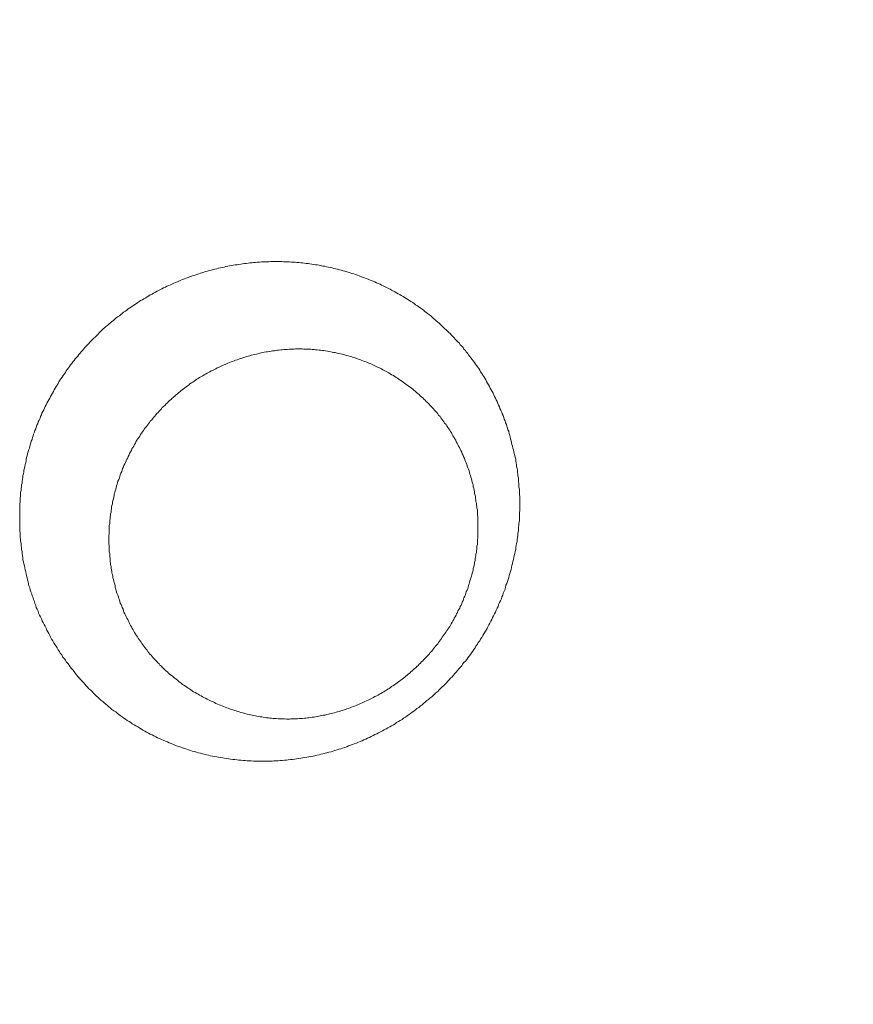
# Model space of a CAD drawing. Header units: millimetres. Extents: x -2274 to 12297, y -16157 to 26321.
# Tile 67 of 256: x -77.59 to -75.79, y -7058.55 to -7056.41. Entities that reach past the tile are written whole.
import ezdxf

# ---------------------------------------------------------------- set-up
doc = ezdxf.new("R2010")
doc.units = ezdxf.units.MM

msp = doc.modelspace()

# ---------------------------------------------------------------- linework, layer by layer
at = {"color": 253, "linetype": 'ByBlock', "lineweight": 13}
msp.add_lwpolyline([(-73.3644, -7058.5472, 0.01172), (-76.1478, -7051.9736)], format="xyb", dxfattribs=at)
at = {"color": 253, "lineweight": 13}
for points in [[(-76.5093, -7057.4544, 0), (-76.5093, -7057.4504, 0), (-76.5093, -7057.4463, 0), (-76.5103, -7057.4422, 0), (-76.5103, -7057.4382, 0), (-76.5103, -7057.4341, 0), (-76.5103, -7057.43, 0), (-76.5113, -7057.4259, 0), (-76.5113, -7057.4219, 0), (-76.5113, -7057.4178, 0), (-76.5123, -7057.4137, 0), (-76.5123, -7057.4097, 0), (-76.5123, -7057.4056, 0), (-76.5133, -7057.4015, 0), (-76.5133, -7057.3975, 0), (-76.5143, -7057.3934, 0), (-76.5143, -7057.3894, 0), (-76.5153, -7057.3853, 0), (-76.5163, -7057.3813, 0), (-76.5163, -7057.3772, 0), (-76.5173, -7057.3732, 0), (-76.5183, -7057.3692, 0), (-76.5183, -7057.3652, 0), (-76.5193, -7057.3611, 0), (-76.5203, -7057.3571, 0), (-76.5213, -7057.3531, 0), (-76.5223, -7057.3491, 0), (-76.5233, -7057.3451, 0), (-76.5243, -7057.3411, 0), (-76.5253, -7057.3371, 0), (-76.5263, -7057.3331, 0), (-76.5273, -7057.3292, 0), (-76.5283, -7057.3252, 0), (-76.5293, -7057.3213, 0), (-76.5303, -7057.3173, 0), (-76.5313, -7057.3134, 0), (-76.5323, -7057.3094, 0), (-76.5333, -7057.3055, 0), (-76.5353, -7057.3016, 0), (-76.5363, -7057.2977, 0), (-76.5373, -7057.2938, 0), (-76.5383, -7057.2899, 0), (-76.5403, -7057.286, 0), (-76.5413, -7057.2822, 0), (-76.5433, -7057.2783, 0), (-76.5443, -7057.2745, 0), (-76.5453, -7057.2706, 0), (-76.5473, -7057.2668, 0), (-76.5483, -7057.263, 0), (-76.5503, -7057.2592, 0), (-76.5523, -7057.2554, 0), (-76.5533, -7057.2517, 0), (-76.5553, -7057.2479, 0), (-76.5573, -7057.2442, 0), (-76.5583, -7057.2404, 0), (-76.5603, -7057.2367, 0), (-76.5623, -7057.233, 0), (-76.5643, -7057.2293, 0), (-76.5653, -7057.2256, 0), (-76.5673, -7057.222, 0), (-76.5693, -7057.2183, 0), (-76.5713, -7057.2147, 0), (-76.5733, -7057.2111, 0), (-76.5753, -7057.2075, 0), (-76.5773, -7057.2039, 0), (-76.5793, -7057.2003, 0), (-76.5813, -7057.1967, 0), (-76.5833, -7057.1932, 0), (-76.5853, -7057.1897, 0), (-76.5873, -7057.1862, 0), (-76.5893, -7057.1827, 0), (-76.5913, -7057.1792, 0), (-76.5943, -7057.1758, 0), (-76.5963, -7057.1723, 0), (-76.5983, -7057.1689, 0), (-76.6003, -7057.1655, 0), (-76.6033, -7057.1622, 0), (-76.6053, -7057.1588, 0), (-76.6073, -7057.1555, 0), (-76.6103, -7057.1522, 0), (-76.6123, -7057.1489, 0), (-76.6153, -7057.1456, 0), (-76.6173, -7057.1423, 0), (-76.6203, -7057.1391, 0), (-76.6223, -7057.1359, 0), (-76.6253, -7057.1327, 0), (-76.6273, -7057.1295, 0), (-76.6303, -7057.1263, 0), (-76.6323, -7057.1232, 0), (-76.6353, -7057.1201, 0), (-76.6383, -7057.117, 0), (-76.6403, -7057.1139, 0), (-76.6433, -7057.1109, 0), (-76.6463, -7057.1079, 0), (-76.6493, -7057.1048, 0), (-76.6513, -7057.1019, 0), (-76.6543, -7057.0989, 0), (-76.6573, -7057.096, 0), (-76.6603, -7057.093, 0), (-76.6633, -7057.0902, 0), (-76.6663, -7057.0873, 0), (-76.6693, -7057.0844, 0), (-76.6723, -7057.0816, 0), (-76.6753, -7057.0788, 0), (-76.6783, -7057.076, 0), (-76.6813, -7057.0733, 0), (-76.6843, -7057.0706, 0), (-76.6873, -7057.0678, 0), (-76.6903, -7057.0652, 0), (-76.6933, -7057.0625, 0), (-76.6963, -7057.0599, 0), (-76.6993, -7057.0573, 0), (-76.7023, -7057.0547, 0), (-76.7053, -7057.0521, 0), (-76.7093, -7057.0496, 0), (-76.7123, -7057.0471, 0), (-76.7153, -7057.0446, 0), (-76.7183, -7057.0421, 0), (-76.7213, -7057.0397, 0), (-76.7253, -7057.0373, 0), (-76.7283, -7057.0349, 0), (-76.7313, -7057.0326, 0), (-76.7353, -7057.0302, 0), (-76.7383, -7057.0279, 0), (-76.7413, -7057.0257, 0), (-76.7453, -7057.0234, 0), (-76.7483, -7057.0212, 0), (-76.7523, -7057.019, 0), (-76.7553, -7057.0168, 0), (-76.7593, -7057.0147, 0), (-76.7623, -7057.0126, 0), (-76.7663, -7057.0105, 0), (-76.7693, -7057.0084, 0), (-76.7733, -7057.0064, 0), (-76.7763, -7057.0044, 0), (-76.7803, -7057.0024, 0), (-76.7833, -7057.0005, 0), (-76.7873, -7056.9986, 0), (-76.7903, -7056.9967, 0), (-76.7943, -7056.9948, 0), (-76.7983, -7056.993, 0), (-76.8013, -7056.9912, 0), (-76.8053, -7056.9894, 0), (-76.8093, -7056.9876, 0), (-76.8123, -7056.9859, 0), (-76.8163, -7056.9842, 0), (-76.8203, -7056.9826, 0), (-76.8233, -7056.9809, 0), (-76.8273, -7056.9793, 0), (-76.8313, -7056.9777, 0), (-76.8353, -7056.9762, 0), (-76.8383, -7056.9747, 0), (-76.8423, -7056.9732, 0), (-76.8463, -7056.9717, 0), (-76.8503, -7056.9703, 0), (-76.8543, -7056.9689, 0), (-76.8573, -7056.9675, 0), (-76.8613, -7056.9662, 0), (-76.8653, -7056.9648, 0), (-76.8693, -7056.9636, 0), (-76.8733, -7056.9623, 0), (-76.8773, -7056.9611, 0), (-76.8813, -7056.9599, 0), (-76.8843, -7056.9587, 0), (-76.8883, -7056.9576, 0), (-76.8923, -7056.9565, 0), (-76.8963, -7056.9554, 0), (-76.9003, -7056.9543, 0), (-76.9043, -7056.9533, 0), (-76.9083, -7056.9523, 0), (-76.9123, -7056.9514, 0), (-76.9163, -7056.9504, 0), (-76.9203, -7056.9495, 0), (-76.9243, -7056.9487, 0), (-76.9283, -7056.9478, 0), (-76.9323, -7056.947, 0), (-76.9363, -7056.9463, 0), (-76.9403, -7056.9455, 0), (-76.9443, -7056.9448, 0), (-76.9483, -7056.9441, 0), (-76.9523, -7056.9434, 0), (-76.9563, -7056.9428, 0), (-76.9603, -7056.9422, 0), (-76.9643, -7056.9417, 0), (-76.9683, -7056.9411, 0), (-76.9723, -7056.9406, 0), (-76.9763, -7056.9401, 0), (-76.9803, -7056.9397, 0), (-76.9843, -7056.9393, 0), (-76.9883, -7056.9389, 0), (-76.9923, -7056.9385, 0), (-76.9963, -7056.9382, 0), (-77.0003, -7056.9379, 0), (-77.0043, -7056.9377, 0), (-77.0083, -7056.9374, 0), (-77.0123, -7056.9372, 0), (-77.0173, -7056.9371, 0), (-77.0213, -7056.9369, 0), (-77.0253, -7056.9368, 0), (-77.0293, -7056.9367, 0), (-77.0333, -7056.9367, 0), (-77.0373, -7056.9367, 0), (-77.0413, -7056.9367, 0), (-77.0453, -7056.9367, 0), (-77.0493, -7056.9368, 0), (-77.0533, -7056.9369, 0), (-77.0573, -7056.937, 0), (-77.0613, -7056.9372, 0), (-77.0653, -7056.9374, 0), (-77.0693, -7056.9376, 0), (-77.0733, -7056.9379, 0), (-77.0783, -7056.9382, 0), (-77.0823, -7056.9385, 0), (-77.0863, -7056.9389, 0), (-77.0903, -7056.9392, 0), (-77.0943, -7056.9396, 0), (-77.0983, -7056.9401, 0), (-77.1023, -7056.9406, 0), (-77.1063, -7056.9411, 0), (-77.1103, -7056.9416, 0), (-77.1143, -7056.9422, 0), (-77.1183, -7056.9428, 0), (-77.1223, -7056.9434, 0), (-77.1263, -7056.944, 0), (-77.1303, -7056.9447, 0), (-77.1343, -7056.9454, 0), (-77.1383, -7056.9462, 0), (-77.1423, -7056.9469, 0), (-77.1463, -7056.9477, 0), (-77.1503, -7056.9486, 0), (-77.1543, -7056.9494, 0), (-77.1583, -7056.9503, 0), (-77.1623, -7056.9513, 0), (-77.1663, -7056.9522, 0), (-77.1703, -7056.9532, 0), (-77.1743, -7056.9542, 0), (-77.1783, -7056.9552, 0), (-77.1823, -7056.9563, 0), (-77.1863, -7056.9574, 0), (-77.1903, -7056.9585, 0), (-77.1943, -7056.9596, 0), (-77.1983, -7056.9608, 0), (-77.2013, -7056.962, 0), (-77.2053, -7056.9633, 0), (-77.2093, -7056.9645, 0), (-77.2133, -7056.9658, 0), (-77.2173, -7056.9671, 0), (-77.2213, -7056.9685, 0), (-77.2253, -7056.9699, 0), (-77.2283, -7056.9713, 0), (-77.2323, -7056.9727, 0), (-77.2363, -7056.9741, 0), (-77.2403, -7056.9756, 0), (-77.2443, -7056.9771, 0), (-77.2473, -7056.9787, 0), (-77.2513, -7056.9803, 0), (-77.2553, -7056.9818, 0), (-77.2593, -7056.9835, 0), (-77.2623, -7056.9851, 0), (-77.2663, -7056.9868, 0), (-77.2703, -7056.9885, 0), (-77.2743, -7056.9902, 0), (-77.2773, -7056.992, 0), (-77.2813, -7056.9938, 0), (-77.2853, -7056.9956, 0), (-77.2883, -7056.9974, 0), (-77.2923, -7056.9993, 0), (-77.2953, -7057.0011, 0), (-77.2993, -7057.0031, 0), (-77.3033, -7057.005, 0), (-77.3063, -7057.007, 0), (-77.3103, -7057.009, 0), (-77.3133, -7057.011, 0), (-77.3173, -7057.013, 0), (-77.3203, -7057.0151, 0), (-77.3243, -7057.0172, 0), (-77.3273, -7057.0193, 0), (-77.3313, -7057.0214, 0), (-77.3343, -7057.0236, 0), (-77.3383, -7057.0258, 0), (-77.3413, -7057.028, 0), (-77.3443, -7057.0303, 0), (-77.3483, -7057.0325, 0), (-77.3513, -7057.0348, 0), (-77.3543, -7057.0371, 0), (-77.3583, -7057.0395, 0), (-77.3613, -7057.0418, 0), (-77.3643, -7057.0442, 0), (-77.3683, -7057.0466, 0), (-77.3713, -7057.0491, 0), (-77.3743, -7057.0515, 0), (-77.3773, -7057.054, 0), (-77.3813, -7057.0565, 0), (-77.3843, -7057.059, 0), (-77.3873, -7057.0616, 0), (-77.3903, -7057.0642, 0), (-77.3933, -7057.0668, 0), (-77.3963, -7057.0694, 0), (-77.3993, -7057.072, 0), (-77.4023, -7057.0747, 0), (-77.4063, -7057.0774, 0), (-77.4093, -7057.0801, 0), (-77.4123, -7057.0828, 0), (-77.4153, -7057.0855, 0), (-77.4183, -7057.0883, 0), (-77.4213, -7057.0911, 0), (-77.4233, -7057.0939, 0), (-77.4263, -7057.0967, 0), (-77.4293, -7057.0996, 0), (-77.4323, -7057.1025, 0), (-77.4353, -7057.1054, 0), (-77.4383, -7057.1083, 0), (-77.4413, -7057.1112, 0), (-77.4433, -7057.1142, 0), (-77.4463, -7057.1171, 0), (-77.4493, -7057.1201, 0), (-77.4523, -7057.1231, 0), (-77.4543, -7057.1262, 0), (-77.4573, -7057.1292, 0), (-77.4603, -7057.1323, 0), (-77.4623, -7057.1354, 0), (-77.4653, -7057.1385, 0), (-77.4673, -7057.1416, 0), (-77.4703, -7057.1448, 0), (-77.4733, -7057.1479, 0), (-77.4753, -7057.1511, 0), (-77.4783, -7057.1543, 0), (-77.4803, -7057.1575, 0), (-77.4833, -7057.1608, 0), (-77.4853, -7057.164, 0), (-77.4873, -7057.1673, 0), (-77.4903, -7057.1706, 0), (-77.4923, -7057.1739, 0), (-77.4943, -7057.1772, 0), (-77.4973, -7057.1806, 0), (-77.4993, -7057.1839, 0), (-77.5013, -7057.1873, 0), (-77.5043, -7057.1907, 0), (-77.5063, -7057.1941, 0), (-77.5083, -7057.1975, 0), (-77.5103, -7057.201, 0), (-77.5123, -7057.2044, 0), (-77.5143, -7057.2079, 0), (-77.5163, -7057.2114, 0), (-77.5183, -7057.2149, 0), (-77.5203, -7057.2184, 0), (-77.5223, -7057.2219, 0), (-77.5243, -7057.2255, 0), (-77.5263, -7057.229, 0), (-77.5283, -7057.2326, 0), (-77.5303, -7057.2362, 0), (-77.5323, -7057.2398, 0), (-77.5343, -7057.2434, 0), (-77.5363, -7057.247, 0), (-77.5383, -7057.2507, 0), (-77.5393, -7057.2543, 0), (-77.5413, -7057.258, 0), (-77.5433, -7057.2617, 0), (-77.5453, -7057.2654, 0), (-77.5463, -7057.2691, 0), (-77.5483, -7057.2728, 0), (-77.5493, -7057.2765, 0), (-77.5513, -7057.2803, 0), (-77.5533, -7057.284, 0), (-77.5543, -7057.2878, 0), (-77.5563, -7057.2916, 0), (-77.5573, -7057.2954, 0), (-77.5583, -7057.2992, 0), (-77.5603, -7057.303, 0), (-77.5613, -7057.3068, 0), (-77.5633, -7057.3106, 0), (-77.5643, -7057.3145, 0), (-77.5653, -7057.3183, 0), (-77.5663, -7057.3222, 0), (-77.5683, -7057.326, 0), (-77.5693, -7057.3299, 0), (-77.5703, -7057.3338, 0), (-77.5713, -7057.3377, 0), (-77.5723, -7057.3416, 0), (-77.5743, -7057.3455, 0), (-77.5753, -7057.3494, 0), (-77.5763, -7057.3533, 0), (-77.5773, -7057.3572, 0), (-77.5783, -7057.3612, 0), (-77.5793, -7057.3651, 0), (-77.5793, -7057.3691, 0), (-77.5803, -7057.373, 0), (-77.5813, -7057.377, 0), (-77.5823, -7057.381, 0), (-77.5833, -7057.3849, 0), (-77.5843, -7057.3889, 0), (-77.5843, -7057.3929, 0), (-77.5853, -7057.3969, 0), (-77.5863, -7057.4009, 0), (-77.5863, -7057.4049, 0), (-77.5873, -7057.4089, 0), (-77.5883, -7057.4129, 0), (-77.5883, -7057.4169, 0), (-77.5893, -7057.421, 0), (-77.5893, -7057.425, 0), (-77.5903, -7057.429, 0), (-77.5903, -7057.433, 0), (-77.5913, -7057.4371, 0), (-77.5913, -7057.4411, 0), (-77.5913, -7057.4452, 0), (-77.5923, -7057.4492, 0), (-77.5923, -7057.4532, 0), (-77.5923, -7057.4573, 0), (-77.5933, -7057.4613, 0), (-77.5933, -7057.4654, 0), (-77.5933, -7057.4694, 0), (-77.5933, -7057.4735, 0), (-77.5933, -7057.4776, 0), (-77.5933, -7057.4816, 0), (-77.5933, -7057.4857, 0), (-77.5933, -7057.4897, 0)], [(-77.4003, -7057.5378, 0), (-77.4003, -7057.5342, 0), (-77.4003, -7057.5305, 0), (-77.3993, -7057.5269, 0), (-77.3993, -7057.5233, 0), (-77.3993, -7057.5196, 0), (-77.3993, -7057.516, 0), (-77.3993, -7057.5124, 0), (-77.3993, -7057.5087, 0), (-77.3983, -7057.5051, 0), (-77.3983, -7057.5015, 0), (-77.3983, -7057.4979, 0), (-77.3973, -7057.4942, 0), (-77.3973, -7057.4906, 0), (-77.3963, -7057.487, 0), (-77.3963, -7057.4834, 0), (-77.3953, -7057.4798, 0), (-77.3953, -7057.4762, 0), (-77.3943, -7057.4726, 0), (-77.3943, -7057.4691, 0), (-77.3933, -7057.4655, 0), (-77.3923, -7057.4619, 0), (-77.3923, -7057.4583, 0), (-77.3913, -7057.4548, 0), (-77.3903, -7057.4512, 0), (-77.3893, -7057.4477, 0), (-77.3883, -7057.4442, 0), (-77.3883, -7057.4406, 0), (-77.3873, -7057.4371, 0), (-77.3863, -7057.4336, 0), (-77.3853, -7057.4301, 0), (-77.3843, -7057.4266, 0), (-77.3833, -7057.4231, 0), (-77.3823, -7057.4196, 0), (-77.3813, -7057.4162, 0), (-77.3803, -7057.4127, 0), (-77.3783, -7057.4093, 0), (-77.3773, -7057.4058, 0), (-77.3763, -7057.4024, 0), (-77.3753, -7057.399, 0), (-77.3743, -7057.3956, 0), (-77.3723, -7057.3922, 0), (-77.3713, -7057.3888, 0), (-77.3703, -7057.3855, 0), (-77.3683, -7057.3821, 0), (-77.3673, -7057.3788, 0), (-77.3653, -7057.3754, 0), (-77.3643, -7057.3721, 0), (-77.3623, -7057.3688, 0), (-77.3613, -7057.3655, 0), (-77.3593, -7057.3623, 0), (-77.3583, -7057.359, 0), (-77.3563, -7057.3557, 0), (-77.3553, -7057.3525, 0), (-77.3533, -7057.3493, 0), (-77.3513, -7057.3461, 0), (-77.3503, -7057.3429, 0), (-77.3483, -7057.3398, 0), (-77.3463, -7057.3366, 0), (-77.3443, -7057.3335, 0), (-77.3423, -7057.3304, 0), (-77.3413, -7057.3273, 0), (-77.3393, -7057.3242, 0), (-77.3373, -7057.3211, 0), (-77.3353, -7057.3181, 0), (-77.3333, -7057.315, 0), (-77.3313, -7057.312, 0), (-77.3293, -7057.309, 0), (-77.3273, -7057.3061, 0), (-77.3253, -7057.3031, 0), (-77.3233, -7057.3002, 0), (-77.3213, -7057.2972, 0), (-77.3183, -7057.2943, 0), (-77.3163, -7057.2915, 0), (-77.3143, -7057.2886, 0), (-77.3123, -7057.2858, 0), (-77.3103, -7057.2829, 0), (-77.3073, -7057.2801, 0), (-77.3053, -7057.2774, 0), (-77.3033, -7057.2746, 0), (-77.3003, -7057.2719, 0), (-77.2983, -7057.2691, 0), (-77.2963, -7057.2664, 0), (-77.2933, -7057.2638, 0), (-77.2913, -7057.2611, 0), (-77.2883, -7057.2585, 0), (-77.2863, -7057.2559, 0), (-77.2843, -7057.2533, 0), (-77.2813, -7057.2507, 0), (-77.2783, -7057.2481, 0), (-77.2763, -7057.2456, 0), (-77.2733, -7057.2431, 0), (-77.2713, -7057.2406, 0), (-77.2683, -7057.2382, 0), (-77.2653, -7057.2357, 0), (-77.2633, -7057.2333, 0), (-77.2603, -7057.2309, 0), (-77.2573, -7057.2285, 0), (-77.2553, -7057.2262, 0), (-77.2523, -7057.2239, 0), (-77.2493, -7057.2216, 0), (-77.2463, -7057.2193, 0), (-77.2443, -7057.2171, 0), (-77.2413, -7057.2148, 0), (-77.2383, -7057.2126, 0), (-77.2353, -7057.2104, 0), (-77.2323, -7057.2083, 0), (-77.2293, -7057.2062, 0), (-77.2263, -7057.2041, 0), (-77.2243, -7057.202, 0), (-77.2213, -7057.1999, 0), (-77.2183, -7057.1979, 0), (-77.2153, -7057.1959, 0), (-77.2123, -7057.1939, 0), (-77.2093, -7057.192, 0), (-77.2063, -7057.19, 0), (-77.2033, -7057.1881, 0), (-77.1993, -7057.1862, 0), (-77.1963, -7057.1844, 0), (-77.1933, -7057.1826, 0), (-77.1903, -7057.1808, 0), (-77.1873, -7057.179, 0), (-77.1843, -7057.1773, 0), (-77.1813, -7057.1756, 0), (-77.1783, -7057.1739, 0), (-77.1743, -7057.1722, 0), (-77.1713, -7057.1706, 0), (-77.1683, -7057.169, 0), (-77.1653, -7057.1674, 0), (-77.1613, -7057.1658, 0), (-77.1583, -7057.1643, 0), (-77.1553, -7057.1628, 0), (-77.1523, -7057.1613, 0), (-77.1483, -7057.1599, 0), (-77.1453, -7057.1585, 0), (-77.1423, -7057.1571, 0), (-77.1383, -7057.1558, 0), (-77.1353, -7057.1544, 0), (-77.1323, -7057.1531, 0), (-77.1283, -7057.1519, 0), (-77.1253, -7057.1506, 0), (-77.1223, -7057.1494, 0), (-77.1183, -7057.1482, 0), (-77.1153, -7057.1471, 0), (-77.1113, -7057.146, 0), (-77.1083, -7057.1449, 0), (-77.1053, -7057.1438, 0), (-77.1013, -7057.1428, 0), (-77.0983, -7057.1418, 0), (-77.0943, -7057.1408, 0), (-77.0913, -7057.1399, 0), (-77.0873, -7057.1389, 0), (-77.0843, -7057.1381, 0), (-77.0803, -7057.1372, 0), (-77.0773, -7057.1364, 0), (-77.0733, -7057.1356, 0), (-77.0703, -7057.1348, 0), (-77.0663, -7057.1341, 0), (-77.0633, -7057.1334, 0), (-77.0593, -7057.1327, 0), (-77.0563, -7057.1321, 0), (-77.0523, -7057.1315, 0), (-77.0483, -7057.1309, 0), (-77.0453, -7057.1304, 0), (-77.0413, -7057.1299, 0), (-77.0383, -7057.1294, 0), (-77.0343, -7057.129, 0), (-77.0313, -7057.1285, 0), (-77.0273, -7057.1282, 0), (-77.0243, -7057.1278, 0), (-77.0203, -7057.1275, 0), (-77.0163, -7057.1272, 0), (-77.0133, -7057.127, 0), (-77.0093, -7057.1267, 0), (-77.0063, -7057.1266, 0), (-77.0023, -7057.1264, 0), (-76.9983, -7057.1263, 0), (-76.9953, -7057.1262, 0), (-76.9913, -7057.1261, 0), (-76.9883, -7057.1261, 0), (-76.9843, -7057.1261, 0), (-76.9803, -7057.1262, 0), (-76.9773, -7057.1263, 0), (-76.9733, -7057.1264, 0), (-76.9703, -7057.1265, 0), (-76.9663, -7057.1267, 0), (-76.9623, -7057.1269, 0), (-76.9593, -7057.1272, 0), (-76.9553, -7057.1274, 0), (-76.9523, -7057.1278, 0), (-76.9483, -7057.1281, 0), (-76.9443, -7057.1285, 0), (-76.9413, -7057.1289, 0), (-76.9373, -7057.1294, 0), (-76.9343, -7057.1298, 0), (-76.9303, -7057.1304, 0), (-76.9263, -7057.1309, 0), (-76.9233, -7057.1315, 0), (-76.9193, -7057.1322, 0), (-76.9163, -7057.1328, 0), (-76.9123, -7057.1335, 0), (-76.9093, -7057.1342, 0), (-76.9053, -7057.135, 0), (-76.9013, -7057.1358, 0), (-76.8983, -7057.1366, 0), (-76.8943, -7057.1375, 0), (-76.8913, -7057.1384, 0), (-76.8873, -7057.1393, 0), (-76.8843, -7057.1403, 0), (-76.8803, -7057.1413, 0), (-76.8773, -7057.1423, 0), (-76.8733, -7057.1434, 0), (-76.8703, -7057.1445, 0), (-76.8663, -7057.1456, 0), (-76.8633, -7057.1468, 0), (-76.8593, -7057.148, 0), (-76.8563, -7057.1492, 0), (-76.8533, -7057.1505, 0), (-76.8493, -7057.1517, 0), (-76.8463, -7057.1531, 0), (-76.8423, -7057.1544, 0), (-76.8393, -7057.1558, 0), (-76.8363, -7057.1572, 0), (-76.8323, -7057.1587, 0), (-76.8293, -7057.1601, 0), (-76.8263, -7057.1616, 0), (-76.8223, -7057.1632, 0), (-76.8193, -7057.1647, 0), (-76.8163, -7057.1663, 0), (-76.8123, -7057.168, 0), (-76.8093, -7057.1696, 0), (-76.8063, -7057.1713, 0), (-76.8033, -7057.173, 0), (-76.7993, -7057.1748, 0), (-76.7963, -7057.1765, 0), (-76.7933, -7057.1783, 0), (-76.7903, -7057.1802, 0), (-76.7873, -7057.182, 0), (-76.7833, -7057.1839, 0), (-76.7803, -7057.1858, 0), (-76.7773, -7057.1878, 0), (-76.7743, -7057.1898, 0), (-76.7713, -7057.1918, 0), (-76.7683, -7057.1938, 0), (-76.7653, -7057.1959, 0), (-76.7623, -7057.1979, 0), (-76.7593, -7057.2001, 0), (-76.7563, -7057.2022, 0), (-76.7533, -7057.2044, 0), (-76.7503, -7057.2066, 0), (-76.7473, -7057.2088, 0), (-76.7443, -7057.211, 0), (-76.7413, -7057.2133, 0), (-76.7393, -7057.2156, 0), (-76.7363, -7057.2179, 0), (-76.7333, -7057.2203, 0), (-76.7303, -7057.2227, 0), (-76.7273, -7057.2251, 0), (-76.7253, -7057.2275, 0), (-76.7223, -7057.23, 0), (-76.7193, -7057.2325, 0), (-76.7173, -7057.235, 0), (-76.7143, -7057.2375, 0), (-76.7123, -7057.2401, 0), (-76.7093, -7057.2426, 0), (-76.7063, -7057.2453, 0), (-76.7043, -7057.2479, 0), (-76.7013, -7057.2506, 0), (-76.6993, -7057.2532, 0), (-76.6963, -7057.2559, 0), (-76.6943, -7057.2587, 0), (-76.6923, -7057.2614, 0), (-76.6893, -7057.2642, 0), (-76.6873, -7057.267, 0), (-76.6853, -7057.2698, 0), (-76.6823, -7057.2727, 0), (-76.6803, -7057.2755, 0), (-76.6783, -7057.2784, 0), (-76.6763, -7057.2813, 0), (-76.6743, -7057.2843, 0), (-76.6723, -7057.2872, 0), (-76.6693, -7057.2902, 0), (-76.6673, -7057.2932, 0), (-76.6653, -7057.2962, 0), (-76.6633, -7057.2992, 0), (-76.6613, -7057.3022, 0), (-76.6593, -7057.3053, 0), (-76.6573, -7057.3084, 0), (-76.6563, -7057.3115, 0), (-76.6543, -7057.3146, 0), (-76.6523, -7057.3178, 0), (-76.6503, -7057.3209, 0), (-76.6483, -7057.3241, 0), (-76.6473, -7057.3273, 0), (-76.6453, -7057.3305, 0), (-76.6433, -7057.3337, 0), (-76.6423, -7057.3369, 0), (-76.6403, -7057.3402, 0), (-76.6383, -7057.3434, 0), (-76.6373, -7057.3467, 0), (-76.6353, -7057.35, 0), (-76.6343, -7057.3533, 0), (-76.6323, -7057.3566, 0), (-76.6313, -7057.36, 0), (-76.6293, -7057.3633, 0), (-76.6283, -7057.3667, 0), (-76.6273, -7057.37, 0), (-76.6253, -7057.3734, 0), (-76.6243, -7057.3768, 0), (-76.6233, -7057.3802, 0), (-76.6223, -7057.3836, 0), (-76.6203, -7057.3871, 0), (-76.6193, -7057.3905, 0), (-76.6183, -7057.3939, 0), (-76.6173, -7057.3974, 0), (-76.6163, -7057.4009, 0), (-76.6153, -7057.4043, 0), (-76.6143, -7057.4078, 0), (-76.6133, -7057.4113, 0), (-76.6123, -7057.4148, 0), (-76.6113, -7057.4183, 0), (-76.6103, -7057.4218, 0), (-76.6103, -7057.4253, 0), (-76.6093, -7057.4289, 0), (-76.6083, -7057.4324, 0), (-76.6073, -7057.4359, 0), (-76.6073, -7057.4395, 0), (-76.6063, -7057.443, 0), (-76.6053, -7057.4466, 0), (-76.6053, -7057.4501, 0), (-76.6043, -7057.4537, 0), (-76.6043, -7057.4573, 0), (-76.6033, -7057.4608, 0), (-76.6033, -7057.4644, 0), (-76.6023, -7057.468, 0), (-76.6023, -7057.4716, 0), (-76.6013, -7057.4752, 0), (-76.6013, -7057.4787, 0), (-76.6013, -7057.4823, 0), (-76.6013, -7057.4859, 0), (-76.6003, -7057.4895, 0), (-76.6003, -7057.4931, 0), (-76.6003, -7057.4967, 0), (-76.6003, -7057.5003, 0), (-76.6003, -7057.5039, 0), (-76.6003, -7057.5075, 0), (-76.6003, -7057.5111, 0), (-76.6003, -7057.5147, 0), (-76.6003, -7057.5183, 0), (-76.6003, -7057.5219, 0), (-76.6003, -7057.5255, 0), (-76.6003, -7057.5291, 0)], [(-77.5933, -7057.4897, 0), (-77.5933, -7057.4942, 0), (-77.5933, -7057.4987, 0), (-77.5933, -7057.5031, 0), (-77.5933, -7057.5076, 0), (-77.5933, -7057.5121, 0), (-77.5933, -7057.5165, 0), (-77.5933, -7057.521, 0), (-77.5923, -7057.5254, 0), (-77.5923, -7057.5299, 0), (-77.5923, -7057.5344, 0), (-77.5913, -7057.5388, 0), (-77.5913, -7057.5433, 0), (-77.5903, -7057.5477, 0), (-77.5903, -7057.5522, 0), (-77.5893, -7057.5566, 0), (-77.5893, -7057.561, 0), (-77.5883, -7057.5655, 0), (-77.5883, -7057.5699, 0), (-77.5873, -7057.5743, 0), (-77.5863, -7057.5787, 0), (-77.5863, -7057.5831, 0), (-77.5853, -7057.5876, 0), (-77.5843, -7057.592, 0), (-77.5833, -7057.5964, 0), (-77.5823, -7057.6007, 0), (-77.5813, -7057.6051, 0), (-77.5803, -7057.6095, 0), (-77.5793, -7057.6139, 0), (-77.5783, -7057.6182, 0), (-77.5773, -7057.6226, 0), (-77.5763, -7057.6269, 0), (-77.5753, -7057.6312, 0), (-77.5743, -7057.6356, 0), (-77.5733, -7057.6399, 0), (-77.5713, -7057.6442, 0), (-77.5703, -7057.6485, 0), (-77.5693, -7057.6527, 0), (-77.5673, -7057.657, 0), (-77.5663, -7057.6613, 0), (-77.5643, -7057.6655, 0), (-77.5633, -7057.6697, 0), (-77.5613, -7057.674, 0), (-77.5603, -7057.6782, 0), (-77.5583, -7057.6824, 0), (-77.5573, -7057.6866, 0), (-77.5553, -7057.6907, 0), (-77.5533, -7057.6949, 0), (-77.5523, -7057.699, 0), (-77.5503, -7057.7031, 0), (-77.5483, -7057.7073, 0), (-77.5463, -7057.7114, 0), (-77.5443, -7057.7154, 0), (-77.5423, -7057.7195, 0), (-77.5403, -7057.7235, 0), (-77.5383, -7057.7276, 0), (-77.5363, -7057.7316, 0), (-77.5343, -7057.7356, 0), (-77.5323, -7057.7396, 0), (-77.5303, -7057.7435, 0), (-77.5283, -7057.7475, 0), (-77.5263, -7057.7514, 0), (-77.5243, -7057.7553, 0), (-77.5213, -7057.7592, 0), (-77.5193, -7057.7631, 0), (-77.5173, -7057.767, 0), (-77.5143, -7057.7708, 0), (-77.5123, -7057.7746, 0), (-77.5103, -7057.7784, 0), (-77.5073, -7057.7822, 0), (-77.5053, -7057.7859, 0), (-77.5023, -7057.7897, 0), (-77.5003, -7057.7934, 0), (-77.4973, -7057.7971, 0), (-77.4943, -7057.8007, 0), (-77.4923, -7057.8044, 0), (-77.4893, -7057.808, 0), (-77.4863, -7057.8116, 0), (-77.4843, -7057.8152, 0), (-77.4813, -7057.8188, 0), (-77.4783, -7057.8223, 0), (-77.4753, -7057.8258, 0), (-77.4733, -7057.8293, 0), (-77.4703, -7057.8328, 0), (-77.4673, -7057.8362, 0), (-77.4643, -7057.8396, 0), (-77.4613, -7057.843, 0), (-77.4583, -7057.8464, 0), (-77.4553, -7057.8497, 0), (-77.4523, -7057.853, 0), (-77.4493, -7057.8563, 0), (-77.4463, -7057.8596, 0), (-77.4433, -7057.8628, 0), (-77.4393, -7057.866, 0), (-77.4363, -7057.8692, 0), (-77.4333, -7057.8723, 0), (-77.4303, -7057.8754, 0), (-77.4273, -7057.8785, 0), (-77.4233, -7057.8816, 0), (-77.4203, -7057.8846, 0), (-77.4173, -7057.8876, 0), (-77.4133, -7057.8906, 0), (-77.4103, -7057.8936, 0), (-77.4063, -7057.8965, 0), (-77.4033, -7057.8994, 0), (-77.4003, -7057.9022, 0), (-77.3963, -7057.905, 0), (-77.3933, -7057.9078, 0), (-77.3893, -7057.9106, 0), (-77.3853, -7057.9133, 0), (-77.3823, -7057.916, 0), (-77.3783, -7057.9187, 0), (-77.3753, -7057.9213, 0), (-77.3713, -7057.9239, 0), (-77.3673, -7057.9265, 0), (-77.3643, -7057.9291, 0), (-77.3603, -7057.9316, 0), (-77.3563, -7057.934, 0), (-77.3523, -7057.9365, 0), (-77.3493, -7057.9389, 0), (-77.3453, -7057.9413, 0), (-77.3413, -7057.9436, 0), (-77.3373, -7057.9459, 0), (-77.3333, -7057.9482, 0), (-77.3293, -7057.9505, 0), (-77.3263, -7057.9527, 0), (-77.3223, -7057.9549, 0), (-77.3183, -7057.957, 0), (-77.3143, -7057.9591, 0), (-77.3103, -7057.9612, 0), (-77.3063, -7057.9632, 0), (-77.3023, -7057.9652, 0), (-77.2983, -7057.9672, 0), (-77.2943, -7057.9692, 0), (-77.2903, -7057.9711, 0), (-77.2863, -7057.9729, 0), (-77.2823, -7057.9748, 0), (-77.2773, -7057.9766, 0), (-77.2733, -7057.9783, 0), (-77.2693, -7057.9801, 0), (-77.2653, -7057.9818, 0), (-77.2613, -7057.9834, 0), (-77.2573, -7057.9851, 0), (-77.2533, -7057.9866, 0), (-77.2483, -7057.9882, 0), (-77.2443, -7057.9897, 0), (-77.2403, -7057.9912, 0), (-77.2363, -7057.9926, 0), (-77.2313, -7057.9941, 0), (-77.2273, -7057.9954, 0), (-77.2233, -7057.9968, 0), (-77.2193, -7057.9981, 0), (-77.2143, -7057.9993, 0), (-77.2103, -7058.0005, 0), (-77.2063, -7058.0017, 0), (-77.2013, -7058.0029, 0), (-77.1973, -7058.004, 0), (-77.1933, -7058.0051, 0), (-77.1883, -7058.0061, 0), (-77.1843, -7058.0071, 0), (-77.1803, -7058.0081, 0), (-77.1753, -7058.009, 0), (-77.1713, -7058.0099, 0), (-77.1663, -7058.0107, 0), (-77.1623, -7058.0115, 0), (-77.1583, -7058.0123, 0), (-77.1533, -7058.0131, 0), (-77.1493, -7058.0138, 0), (-77.1443, -7058.0144, 0), (-77.1403, -7058.0151, 0), (-77.1363, -7058.0157, 0), (-77.1313, -7058.0162, 0), (-77.1273, -7058.0167, 0), (-77.1223, -7058.0172, 0), (-77.1183, -7058.0176, 0), (-77.1133, -7058.0181, 0), (-77.1093, -7058.0184, 0), (-77.1043, -7058.0188, 0), (-77.1003, -7058.019, 0), (-77.0953, -7058.0193, 0), (-77.0913, -7058.0195, 0), (-77.0863, -7058.0197, 0), (-77.0823, -7058.0199, 0), (-77.0783, -7058.02, 0), (-77.0733, -7058.02, 0), (-77.0693, -7058.0201, 0), (-77.0643, -7058.0201, 0), (-77.0603, -7058.02, 0), (-77.0553, -7058.02, 0), (-77.0513, -7058.0198, 0), (-77.0463, -7058.0197, 0), (-77.0423, -7058.0195, 0), (-77.0373, -7058.0193, 0), (-77.0333, -7058.019, 0), (-77.0283, -7058.0187, 0), (-77.0243, -7058.0184, 0), (-77.0193, -7058.018, 0), (-77.0153, -7058.0176, 0), (-77.0113, -7058.0172, 0), (-77.0063, -7058.0167, 0), (-77.0023, -7058.0162, 0), (-76.9973, -7058.0156, 0), (-76.9933, -7058.015, 0), (-76.9883, -7058.0144, 0), (-76.9843, -7058.0137, 0), (-76.9793, -7058.013, 0), (-76.9753, -7058.0123, 0), (-76.9713, -7058.0115, 0), (-76.9663, -7058.0107, 0), (-76.9623, -7058.0099, 0), (-76.9573, -7058.009, 0), (-76.9533, -7058.0081, 0), (-76.9493, -7058.0071, 0), (-76.9443, -7058.0061, 0), (-76.9403, -7058.0051, 0), (-76.9363, -7058.004, 0), (-76.9313, -7058.0029, 0), (-76.9273, -7058.0018, 0), (-76.9233, -7058.0007, 0), (-76.9183, -7057.9995, 0), (-76.9143, -7057.9982, 0), (-76.9103, -7057.997, 0), (-76.9053, -7057.9957, 0), (-76.9013, -7057.9943, 0), (-76.8973, -7057.9929, 0), (-76.8933, -7057.9915, 0), (-76.8883, -7057.9901, 0), (-76.8843, -7057.9886, 0), (-76.8803, -7057.9871, 0), (-76.8763, -7057.9856, 0), (-76.8723, -7057.984, 0), (-76.8683, -7057.9824, 0), (-76.8633, -7057.9808, 0), (-76.8593, -7057.9791, 0), (-76.8553, -7057.9774, 0), (-76.8513, -7057.9756, 0), (-76.8473, -7057.9739, 0), (-76.8433, -7057.9721, 0), (-76.8393, -7057.9702, 0), (-76.8353, -7057.9684, 0), (-76.8313, -7057.9664, 0), (-76.8273, -7057.9645, 0), (-76.8233, -7057.9625, 0), (-76.8193, -7057.9605, 0), (-76.8153, -7057.9585, 0), (-76.8113, -7057.9565, 0), (-76.8073, -7057.9544, 0), (-76.8033, -7057.9522, 0), (-76.7993, -7057.9501, 0), (-76.7953, -7057.9479, 0), (-76.7913, -7057.9457, 0), (-76.7873, -7057.9434, 0), (-76.7833, -7057.9411, 0), (-76.7793, -7057.9388, 0), (-76.7763, -7057.9365, 0), (-76.7723, -7057.9341, 0), (-76.7683, -7057.9317, 0), (-76.7643, -7057.9293, 0), (-76.7613, -7057.9268, 0), (-76.7573, -7057.9243, 0), (-76.7533, -7057.9218, 0), (-76.7503, -7057.9192, 0), (-76.7463, -7057.9167, 0), (-76.7423, -7057.914, 0), (-76.7393, -7057.9114, 0), (-76.7353, -7057.9088, 0), (-76.7323, -7057.9061, 0), (-76.7283, -7057.9033, 0), (-76.7253, -7057.9006, 0), (-76.7213, -7057.8978, 0), (-76.7183, -7057.895, 0), (-76.7143, -7057.8922, 0), (-76.7113, -7057.8893, 0), (-76.7073, -7057.8864, 0), (-76.7043, -7057.8835, 0), (-76.7003, -7057.8806, 0), (-76.6973, -7057.8776, 0), (-76.6943, -7057.8747, 0), (-76.6913, -7057.8716, 0), (-76.6873, -7057.8686, 0), (-76.6843, -7057.8655, 0), (-76.6813, -7057.8625, 0), (-76.6783, -7057.8593, 0), (-76.6743, -7057.8562, 0), (-76.6713, -7057.853, 0), (-76.6683, -7057.8498, 0), (-76.6653, -7057.8466, 0), (-76.6623, -7057.8434, 0), (-76.6593, -7057.8401, 0), (-76.6563, -7057.8369, 0), (-76.6533, -7057.8336, 0), (-76.6503, -7057.8302, 0), (-76.6473, -7057.8269, 0), (-76.6443, -7057.8235, 0), (-76.6413, -7057.8201, 0), (-76.6383, -7057.8167, 0), (-76.6353, -7057.8132, 0), (-76.6333, -7057.8098, 0), (-76.6303, -7057.8063, 0), (-76.6273, -7057.8028, 0), (-76.6243, -7057.7992, 0), (-76.6223, -7057.7957, 0), (-76.6193, -7057.7921, 0), (-76.6163, -7057.7885, 0), (-76.6143, -7057.7849, 0), (-76.6113, -7057.7813, 0), (-76.6093, -7057.7776, 0), (-76.6063, -7057.7739, 0), (-76.6043, -7057.7703, 0), (-76.6013, -7057.7665, 0), (-76.5993, -7057.7628, 0), (-76.5963, -7057.7591, 0), (-76.5943, -7057.7553, 0), (-76.5913, -7057.7515, 0), (-76.5893, -7057.7477, 0), (-76.5873, -7057.7439, 0), (-76.5853, -7057.74, 0), (-76.5823, -7057.7362, 0), (-76.5803, -7057.7323, 0), (-76.5783, -7057.7284, 0), (-76.5763, -7057.7245, 0), (-76.5743, -7057.7205, 0), (-76.5723, -7057.7166, 0), (-76.5703, -7057.7126, 0), (-76.5683, -7057.7086, 0), (-76.5663, -7057.7046, 0), (-76.5643, -7057.7006, 0), (-76.5623, -7057.6966, 0), (-76.5603, -7057.6926, 0), (-76.5583, -7057.6885, 0), (-76.5563, -7057.6844, 0), (-76.5553, -7057.6803, 0), (-76.5533, -7057.6762, 0), (-76.5513, -7057.6721, 0), (-76.5493, -7057.668, 0), (-76.5483, -7057.6638, 0), (-76.5463, -7057.6597, 0), (-76.5453, -7057.6555, 0), (-76.5433, -7057.6513, 0), (-76.5413, -7057.6472, 0), (-76.5403, -7057.6429, 0), (-76.5393, -7057.6387, 0), (-76.5373, -7057.6345, 0), (-76.5363, -7057.6303, 0), (-76.5343, -7057.626, 0), (-76.5333, -7057.6217, 0), (-76.5323, -7057.6175, 0), (-76.5313, -7057.6132, 0), (-76.5293, -7057.6089, 0), (-76.5283, -7057.6046, 0), (-76.5273, -7057.6003, 0), (-76.5263, -7057.596, 0), (-76.5253, -7057.5916, 0), (-76.5243, -7057.5873, 0), (-76.5233, -7057.583, 0), (-76.5223, -7057.5786, 0), (-76.5213, -7057.5742, 0), (-76.5203, -7057.5699, 0), (-76.5193, -7057.5655, 0), (-76.5183, -7057.5611, 0), (-76.5183, -7057.5567, 0), (-76.5173, -7057.5523, 0), (-76.5163, -7057.5479, 0), (-76.5153, -7057.5435, 0), (-76.5153, -7057.5391, 0), (-76.5143, -7057.5347, 0), (-76.5133, -7057.5302, 0), (-76.5133, -7057.5258, 0), (-76.5123, -7057.5214, 0), (-76.5123, -7057.5169, 0), (-76.5123, -7057.5125, 0), (-76.5113, -7057.508, 0), (-76.5113, -7057.5036, 0), (-76.5103, -7057.4991, 0), (-76.5103, -7057.4947, 0), (-76.5103, -7057.4902, 0), (-76.5103, -7057.4857, 0), (-76.5103, -7057.4813, 0), (-76.5093, -7057.4768, 0), (-76.5093, -7057.4723, 0), (-76.5093, -7057.4679, 0), (-76.5093, -7057.4634, 0), (-76.5093, -7057.4589, 0), (-76.5093, -7057.4544, 0)], [(-76.6003, -7057.5291, 0), (-76.6003, -7057.5326, 0), (-76.6003, -7057.5361, 0), (-76.6013, -7057.5396, 0), (-76.6013, -7057.5431, 0), (-76.6013, -7057.5466, 0), (-76.6013, -7057.5501, 0), (-76.6023, -7057.5536, 0), (-76.6023, -7057.5571, 0), (-76.6023, -7057.5605, 0), (-76.6033, -7057.564, 0), (-76.6033, -7057.5675, 0), (-76.6043, -7057.571, 0), (-76.6043, -7057.5744, 0), (-76.6053, -7057.5779, 0), (-76.6063, -7057.5814, 0), (-76.6063, -7057.5848, 0), (-76.6073, -7057.5883, 0), (-76.6073, -7057.5917, 0), (-76.6083, -7057.5951, 0), (-76.6093, -7057.5986, 0), (-76.6103, -7057.602, 0), (-76.6103, -7057.6054, 0), (-76.6113, -7057.6088, 0), (-76.6123, -7057.6122, 0), (-76.6133, -7057.6156, 0), (-76.6143, -7057.619, 0), (-76.6153, -7057.6224, 0), (-76.6163, -7057.6257, 0), (-76.6173, -7057.6291, 0), (-76.6183, -7057.6325, 0), (-76.6193, -7057.6358, 0), (-76.6203, -7057.6391, 0), (-76.6213, -7057.6425, 0), (-76.6223, -7057.6458, 0), (-76.6233, -7057.6491, 0), (-76.6253, -7057.6524, 0), (-76.6263, -7057.6557, 0), (-76.6273, -7057.659, 0), (-76.6283, -7057.6622, 0), (-76.6303, -7057.6655, 0), (-76.6313, -7057.6687, 0), (-76.6323, -7057.6719, 0), (-76.6343, -7057.6752, 0), (-76.6353, -7057.6784, 0), (-76.6363, -7057.6816, 0), (-76.6383, -7057.6848, 0), (-76.6393, -7057.6879, 0), (-76.6413, -7057.6911, 0), (-76.6433, -7057.6942, 0), (-76.6443, -7057.6974, 0), (-76.6463, -7057.7005, 0), (-76.6473, -7057.7036, 0), (-76.6493, -7057.7067, 0), (-76.6513, -7057.7098, 0), (-76.6523, -7057.7128, 0), (-76.6543, -7057.7159, 0), (-76.6563, -7057.7189, 0), (-76.6583, -7057.7219, 0), (-76.6593, -7057.7249, 0), (-76.6613, -7057.7279, 0), (-76.6633, -7057.7309, 0), (-76.6653, -7057.7339, 0), (-76.6673, -7057.7368, 0), (-76.6693, -7057.7397, 0), (-76.6713, -7057.7426, 0), (-76.6733, -7057.7455, 0), (-76.6753, -7057.7484, 0), (-76.6773, -7057.7513, 0), (-76.6793, -7057.7541, 0), (-76.6813, -7057.757, 0), (-76.6833, -7057.7598, 0), (-76.6853, -7057.7626, 0), (-76.6873, -7057.7654, 0), (-76.6893, -7057.7681, 0), (-76.6923, -7057.7709, 0), (-76.6943, -7057.7736, 0), (-76.6963, -7057.7763, 0), (-76.6983, -7057.779, 0), (-76.7003, -7057.7817, 0), (-76.7033, -7057.7843, 0), (-76.7053, -7057.7869, 0), (-76.7073, -7057.7896, 0), (-76.7103, -7057.7922, 0), (-76.7123, -7057.7947, 0), (-76.7153, -7057.7973, 0), (-76.7173, -7057.7998, 0), (-76.7193, -7057.8023, 0), (-76.7223, -7057.8048, 0), (-76.7243, -7057.8073, 0), (-76.7273, -7057.8098, 0), (-76.7293, -7057.8122, 0), (-76.7323, -7057.8146, 0), (-76.7343, -7057.817, 0), (-76.7373, -7057.8194, 0), (-76.7403, -7057.8217, 0), (-76.7423, -7057.8241, 0), (-76.7453, -7057.8264, 0), (-76.7473, -7057.8287, 0), (-76.7503, -7057.8309, 0), (-76.7533, -7057.8332, 0), (-76.7563, -7057.8354, 0), (-76.7583, -7057.8376, 0), (-76.7613, -7057.8398, 0), (-76.7643, -7057.8419, 0), (-76.7673, -7057.844, 0), (-76.7693, -7057.8461, 0), (-76.7723, -7057.8482, 0), (-76.7753, -7057.8503, 0), (-76.7783, -7057.8523, 0), (-76.7813, -7057.8543, 0), (-76.7843, -7057.8563, 0), (-76.7873, -7057.8583, 0), (-76.7893, -7057.8602, 0), (-76.7923, -7057.8621, 0), (-76.7953, -7057.864, 0), (-76.7983, -7057.8659, 0), (-76.8013, -7057.8677, 0), (-76.8043, -7057.8695, 0), (-76.8073, -7057.8713, 0), (-76.8103, -7057.8731, 0), (-76.8133, -7057.8748, 0), (-76.8163, -7057.8766, 0), (-76.8193, -7057.8783, 0), (-76.8233, -7057.8799, 0), (-76.8263, -7057.8816, 0), (-76.8293, -7057.8832, 0), (-76.8323, -7057.8848, 0), (-76.8353, -7057.8863, 0), (-76.8383, -7057.8879, 0), (-76.8413, -7057.8894, 0), (-76.8453, -7057.8909, 0), (-76.8483, -7057.8923, 0), (-76.8513, -7057.8938, 0), (-76.8543, -7057.8952, 0), (-76.8573, -7057.8965, 0), (-76.8613, -7057.8979, 0), (-76.8643, -7057.8992, 0), (-76.8673, -7057.9005, 0), (-76.8703, -7057.9018, 0), (-76.8743, -7057.903, 0), (-76.8773, -7057.9043, 0), (-76.8803, -7057.9055, 0), (-76.8843, -7057.9066, 0), (-76.8873, -7057.9078, 0), (-76.8903, -7057.9089, 0), (-76.8943, -7057.9099, 0), (-76.8973, -7057.911, 0), (-76.9003, -7057.912, 0), (-76.9043, -7057.913, 0), (-76.9073, -7057.914, 0), (-76.9113, -7057.9149, 0), (-76.9143, -7057.9158, 0), (-76.9173, -7057.9167, 0), (-76.9213, -7057.9175, 0), (-76.9243, -7057.9183, 0), (-76.9283, -7057.9191, 0), (-76.9313, -7057.9199, 0), (-76.9353, -7057.9206, 0), (-76.9383, -7057.9213, 0), (-76.9423, -7057.922, 0), (-76.9453, -7057.9226, 0), (-76.9483, -7057.9232, 0), (-76.9523, -7057.9238, 0), (-76.9553, -7057.9243, 0), (-76.9593, -7057.9248, 0), (-76.9623, -7057.9253, 0), (-76.9663, -7057.9257, 0), (-76.9693, -7057.9262, 0), (-76.9733, -7057.9265, 0), (-76.9763, -7057.9269, 0), (-76.9803, -7057.9272, 0), (-76.9843, -7057.9275, 0), (-76.9873, -7057.9277, 0), (-76.9913, -7057.928, 0), (-76.9943, -7057.9282, 0), (-76.9983, -7057.9283, 0), (-77.0013, -7057.9284, 0), (-77.0053, -7057.9285, 0), (-77.0083, -7057.9286, 0), (-77.0123, -7057.9286, 0), (-77.0153, -7057.9286, 0), (-77.0193, -7057.9285, 0), (-77.0223, -7057.9284, 0), (-77.0263, -7057.9283, 0), (-77.0293, -7057.9282, 0), (-77.0333, -7057.928, 0), (-77.0373, -7057.9278, 0), (-77.0403, -7057.9275, 0), (-77.0443, -7057.9272, 0), (-77.0473, -7057.9269, 0), (-77.0513, -7057.9265, 0), (-77.0543, -7057.9262, 0), (-77.0583, -7057.9257, 0), (-77.0613, -7057.9253, 0), (-77.0653, -7057.9248, 0), (-77.0683, -7057.9242, 0), (-77.0723, -7057.9237, 0), (-77.0753, -7057.9231, 0), (-77.0793, -7057.9224, 0), (-77.0823, -7057.9218, 0), (-77.0863, -7057.9211, 0), (-77.0893, -7057.9203, 0), (-77.0933, -7057.9196, 0), (-77.0963, -7057.9188, 0), (-77.1003, -7057.9179, 0), (-77.1033, -7057.9171, 0), (-77.1073, -7057.9162, 0), (-77.1103, -7057.9152, 0), (-77.1143, -7057.9143, 0), (-77.1173, -7057.9133, 0), (-77.1213, -7057.9122, 0), (-77.1243, -7057.9112, 0), (-77.1273, -7057.9101, 0), (-77.1313, -7057.909, 0), (-77.1343, -7057.9078, 0), (-77.1383, -7057.9066, 0), (-77.1413, -7057.9054, 0), (-77.1443, -7057.9042, 0), (-77.1483, -7057.9029, 0), (-77.1513, -7057.9016, 0), (-77.1543, -7057.9003, 0), (-77.1583, -7057.8989, 0), (-77.1613, -7057.8975, 0), (-77.1643, -7057.8961, 0), (-77.1683, -7057.8946, 0), (-77.1713, -7057.8931, 0), (-77.1743, -7057.8916, 0), (-77.1783, -7057.8901, 0), (-77.1813, -7057.8885, 0), (-77.1843, -7057.8869, 0), (-77.1873, -7057.8853, 0), (-77.1903, -7057.8836, 0), (-77.1943, -7057.8819, 0), (-77.1973, -7057.8802, 0), (-77.2003, -7057.8785, 0), (-77.2033, -7057.8767, 0), (-77.2063, -7057.8749, 0), (-77.2093, -7057.8731, 0), (-77.2133, -7057.8712, 0), (-77.2163, -7057.8693, 0), (-77.2193, -7057.8674, 0), (-77.2223, -7057.8655, 0), (-77.2253, -7057.8635, 0), (-77.2283, -7057.8616, 0), (-77.2313, -7057.8595, 0), (-77.2343, -7057.8575, 0), (-77.2373, -7057.8554, 0), (-77.2403, -7057.8534, 0), (-77.2433, -7057.8512, 0), (-77.2453, -7057.8491, 0), (-77.2483, -7057.8469, 0), (-77.2513, -7057.8447, 0), (-77.2543, -7057.8425, 0), (-77.2573, -7057.8403, 0), (-77.2603, -7057.838, 0), (-77.2623, -7057.8357, 0), (-77.2653, -7057.8334, 0), (-77.2683, -7057.831, 0), (-77.2713, -7057.8287, 0), (-77.2733, -7057.8263, 0), (-77.2763, -7057.8239, 0), (-77.2793, -7057.8214, 0), (-77.2813, -7057.819, 0), (-77.2843, -7057.8165, 0), (-77.2863, -7057.814, 0), (-77.2893, -7057.8115, 0), (-77.2913, -7057.8089, 0), (-77.2943, -7057.8063, 0), (-77.2963, -7057.8037, 0), (-77.2993, -7057.8011, 0), (-77.3013, -7057.7985, 0), (-77.3043, -7057.7958, 0), (-77.3063, -7057.7931, 0), (-77.3083, -7057.7904, 0), (-77.3113, -7057.7877, 0), (-77.3133, -7057.7849, 0), (-77.3153, -7057.7821, 0), (-77.3173, -7057.7793, 0), (-77.3203, -7057.7765, 0), (-77.3223, -7057.7737, 0), (-77.3243, -7057.7708, 0), (-77.3263, -7057.768, 0), (-77.3283, -7057.7651, 0), (-77.3303, -7057.7621, 0), (-77.3323, -7057.7592, 0), (-77.3343, -7057.7563, 0), (-77.3363, -7057.7533, 0), (-77.3383, -7057.7503, 0), (-77.3403, -7057.7473, 0), (-77.3423, -7057.7443, 0), (-77.3443, -7057.7412, 0), (-77.3463, -7057.7381, 0), (-77.3473, -7057.7351, 0), (-77.3493, -7057.732, 0), (-77.3513, -7057.7289, 0), (-77.3533, -7057.7257, 0), (-77.3543, -7057.7226, 0), (-77.3563, -7057.7194, 0), (-77.3573, -7057.7163, 0), (-77.3593, -7057.7131, 0), (-77.3613, -7057.7099, 0), (-77.3623, -7057.7067, 0), (-77.3643, -7057.7034, 0), (-77.3653, -7057.7002, 0), (-77.3673, -7057.6969, 0), (-77.3683, -7057.6937, 0), (-77.3693, -7057.6904, 0), (-77.3713, -7057.6871, 0), (-77.3723, -7057.6838, 0), (-77.3733, -7057.6804, 0), (-77.3753, -7057.6771, 0), (-77.3763, -7057.6738, 0), (-77.3773, -7057.6704, 0), (-77.3783, -7057.6671, 0), (-77.3793, -7057.6637, 0), (-77.3803, -7057.6603, 0), (-77.3823, -7057.6569, 0), (-77.3833, -7057.6535, 0), (-77.3843, -7057.6501, 0), (-77.3853, -7057.6467, 0), (-77.3863, -7057.6432, 0), (-77.3863, -7057.6398, 0), (-77.3873, -7057.6364, 0), (-77.3883, -7057.6329, 0), (-77.3893, -7057.6294, 0), (-77.3903, -7057.626, 0), (-77.3913, -7057.6225, 0), (-77.3913, -7057.619, 0), (-77.3923, -7057.6155, 0), (-77.3933, -7057.612, 0), (-77.3933, -7057.6085, 0), (-77.3943, -7057.605, 0), (-77.3953, -7057.6015, 0), (-77.3953, -7057.598, 0), (-77.3963, -7057.5945, 0), (-77.3963, -7057.591, 0), (-77.3973, -7057.5874, 0), (-77.3973, -7057.5839, 0), (-77.3973, -7057.5804, 0), (-77.3983, -7057.5768, 0), (-77.3983, -7057.5733, 0), (-77.3983, -7057.5697, 0), (-77.3993, -7057.5662, 0), (-77.3993, -7057.5627, 0), (-77.3993, -7057.5591, 0), (-77.3993, -7057.5556, 0), (-77.3993, -7057.552, 0), (-77.4003, -7057.5485, 0), (-77.4003, -7057.5449, 0), (-77.4003, -7057.5414, 0), (-77.4003, -7057.5378, 0)]]:
    msp.add_polyline3d(points, dxfattribs=at)

doc.saveas('drawing.dxf')
